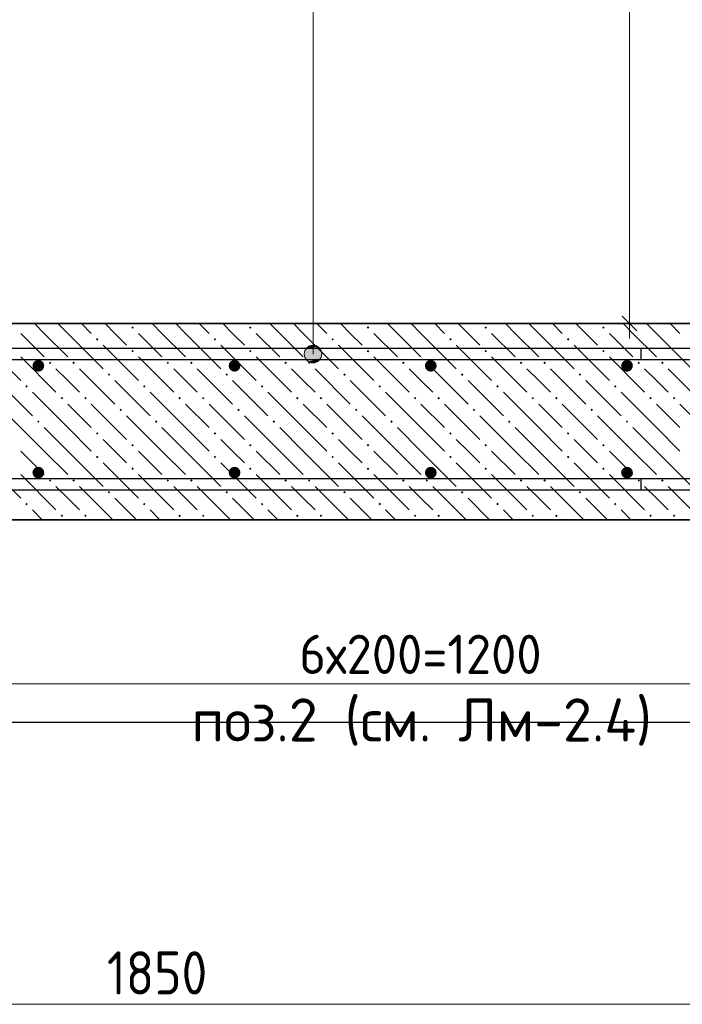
# Model space of a CAD drawing. Header units: millimetres. Extents: x 0 to 21000, y -5 to 14850.
# Tile 18 of 23: x 15895 to 17584, y 8018 to 10528. Entities that reach past the tile are written whole.
import ezdxf

# ---------------------------------------------------------------- set-up
doc = ezdxf.new("R2010")
doc.units = ezdxf.units.MM
for name, color, linetype, lineweight in [('Standard', 7, 'Continuous', 25), ('Лестница', 7, 'Continuous', 25), ('Обрамление П-обр. равн.', 7, 'Continuous', 25), ('Позиционная метка линия выноска', 7, 'Continuous', 13), ('Размерная линия_ общее', 7, 'Continuous', 13), ('Фоновоя арматура Х1', 7, 'Continuous', 25)]:
    doc.layers.add(name, color=color, linetype=linetype, lineweight=lineweight)
doc.layers.add('ЖБ Лестница', color=7, linetype='Continuous', lineweight=25, true_color=0xe0e0ff)
doc.styles.add('ISOCPEUR', font='txt')

msp = doc.modelspace()

# ---------------------------------------------------------------- hatches: boundary and pattern name
at = {"layer": 'ЖБ Лестница', "linetype": 'Continuous', "lineweight": 18, "transparency": 33554687}
for points in [[(16179.7, 9743.4), (16182.9, 9746.7), (16186.2, 9743.4), (16182.9, 9740.2)], [(16479.7, 9743.4), (16482.9, 9746.7), (16486.2, 9743.4), (16482.9, 9740.2)], [(16779.7, 9743.4), (16782.9, 9746.7), (16786.2, 9743.4), (16782.9, 9740.2)], [(17079.7, 9743.4), (17082.9, 9746.7), (17086.2, 9743.4), (17082.9, 9740.2)], [(17379.7, 9743.4), (17382.9, 9746.7), (17386.2, 9743.4), (17382.9, 9740.2)], [(16089.7, 9713.4), (16092.9, 9716.7), (16096.2, 9713.4), (16092.9, 9710.2)], [(16389.7, 9713.4), (16392.9, 9716.7), (16396.2, 9713.4), (16392.9, 9710.2)], [(16689.7, 9713.4), (16692.9, 9716.7), (16696.2, 9713.4), (16692.9, 9710.2)], [(16989.7, 9713.4), (16992.9, 9716.7), (16996.2, 9713.4), (16992.9, 9710.2)], [(17289.7, 9713.4), (17292.9, 9716.7), (17296.2, 9713.4), (17292.9, 9710.2)], [(16179.7, 9683.4), (16182.9, 9686.7), (16186.2, 9683.4), (16182.9, 9680.2)], [(16479.7, 9683.4), (16482.9, 9686.7), (16486.2, 9683.4), (16482.9, 9680.2)], [(16779.7, 9683.4), (16782.9, 9686.7), (16786.2, 9683.4), (16782.9, 9680.2)], [(17079.7, 9683.4), (17082.9, 9686.7), (17086.2, 9683.4), (17082.9, 9680.2)], [(17379.7, 9683.4), (17382.9, 9686.7), (17386.2, 9683.4), (17382.9, 9680.2)], [(15969.7, 9653.4), (15972.9, 9656.7), (15976.2, 9653.4), (15972.9, 9650.2)], [(16029.7, 9653.4), (16032.9, 9656.7), (16036.2, 9653.4), (16032.9, 9650.2)], [(16269.7, 9653.4), (16272.9, 9656.7), (16276.2, 9653.4), (16272.9, 9650.2)], [(16329.7, 9653.4), (16332.9, 9656.7), (16336.2, 9653.4), (16332.9, 9650.2)], [(16569.7, 9653.4), (16572.9, 9656.7), (16576.2, 9653.4), (16572.9, 9650.2)], [(16629.7, 9653.4), (16632.9, 9656.7), (16636.2, 9653.4), (16632.9, 9650.2)], [(16869.7, 9653.4), (16872.9, 9656.7), (16876.2, 9653.4), (16872.9, 9650.2)], [(16929.7, 9653.4), (16932.9, 9656.7), (16936.2, 9653.4), (16932.9, 9650.2)], [(17169.7, 9653.4), (17172.9, 9656.7), (17176.2, 9653.4), (17172.9, 9650.2)], [(17229.7, 9653.4), (17232.9, 9656.7), (17236.2, 9653.4), (17232.9, 9650.2)], [(17469.7, 9653.4), (17472.9, 9656.7), (17476.2, 9653.4), (17472.9, 9650.2)], [(17529.7, 9653.4), (17532.9, 9656.7), (17536.2, 9653.4), (17532.9, 9650.2)], [(16119.7, 9623.4), (16122.9, 9626.7), (16126.2, 9623.4), (16122.9, 9620.2)], [(16419.7, 9623.4), (16422.9, 9626.7), (16426.2, 9623.4), (16422.9, 9620.2)], [(16719.7, 9623.4), (16722.9, 9626.7), (16726.2, 9623.4), (16722.9, 9620.2)], [(17019.7, 9623.4), (17022.9, 9626.7), (17026.2, 9623.4), (17022.9, 9620.2)], [(17319.7, 9623.4), (17322.9, 9626.7), (17326.2, 9623.4), (17322.9, 9620.2)], [(15909.7, 9593.4), (15912.9, 9596.7), (15916.2, 9593.4), (15912.9, 9590.2)], [(16209.7, 9593.4), (16212.9, 9596.7), (16216.2, 9593.4), (16212.9, 9590.2)], [(16509.7, 9593.4), (16512.9, 9596.7), (16516.2, 9593.4), (16512.9, 9590.2)], [(16809.7, 9593.4), (16812.9, 9596.7), (16816.2, 9593.4), (16812.9, 9590.2)], [(17109.7, 9593.4), (17112.9, 9596.7), (17116.2, 9593.4), (17112.9, 9590.2)], [(17409.7, 9593.4), (17412.9, 9596.7), (17416.2, 9593.4), (17412.9, 9590.2)], [(15999.7, 9563.4), (16002.9, 9566.7), (16006.2, 9563.4), (16002.9, 9560.2)], [(16059.7, 9563.4), (16062.9, 9566.7), (16066.2, 9563.4), (16062.9, 9560.2)], [(16299.7, 9563.4), (16302.9, 9566.7), (16306.2, 9563.4), (16302.9, 9560.2)], [(16359.7, 9563.4), (16362.9, 9566.7), (16366.2, 9563.4), (16362.9, 9560.2)], [(16599.7, 9563.4), (16602.9, 9566.7), (16606.2, 9563.4), (16602.9, 9560.2)], [(16659.7, 9563.4), (16662.9, 9566.7), (16666.2, 9563.4), (16662.9, 9560.2)], [(16899.7, 9563.4), (16902.9, 9566.7), (16906.2, 9563.4), (16902.9, 9560.2)], [(16959.7, 9563.4), (16962.9, 9566.7), (16966.2, 9563.4), (16962.9, 9560.2)], [(17199.7, 9563.4), (17202.9, 9566.7), (17206.2, 9563.4), (17202.9, 9560.2)], [(17259.7, 9563.4), (17262.9, 9566.7), (17266.2, 9563.4), (17262.9, 9560.2)], [(17499.7, 9563.4), (17502.9, 9566.7), (17506.2, 9563.4), (17502.9, 9560.2)], [(17559.7, 9563.4), (17562.9, 9566.7), (17566.2, 9563.4), (17562.9, 9560.2)], [(16149.7, 9533.4), (16152.9, 9536.7), (16156.2, 9533.4), (16152.9, 9530.2)], [(16449.7, 9533.4), (16452.9, 9536.7), (16456.2, 9533.4), (16452.9, 9530.2)], [(16749.7, 9533.4), (16752.9, 9536.7), (16756.2, 9533.4), (16752.9, 9530.2)], [(17049.7, 9533.4), (17052.9, 9536.7), (17056.2, 9533.4), (17052.9, 9530.2)], [(17349.7, 9533.4), (17352.9, 9536.7), (17356.2, 9533.4), (17352.9, 9530.2)], [(15939.7, 9503.4), (15942.9, 9506.7), (15946.2, 9503.4), (15942.9, 9500.2)], [(16239.7, 9503.4), (16242.9, 9506.7), (16246.2, 9503.4), (16242.9, 9500.2)], [(16539.7, 9503.4), (16542.9, 9506.7), (16546.2, 9503.4), (16542.9, 9500.2)], [(16839.7, 9503.4), (16842.9, 9506.7), (16846.2, 9503.4), (16842.9, 9500.2)], [(17139.7, 9503.4), (17142.9, 9506.7), (17146.2, 9503.4), (17142.9, 9500.2)], [(17439.7, 9503.4), (17442.9, 9506.7), (17446.2, 9503.4), (17442.9, 9500.2)], [(16089.7, 9473.4), (16092.9, 9476.7), (16096.2, 9473.4), (16092.9, 9470.2)], [(16389.7, 9473.4), (16392.9, 9476.7), (16396.2, 9473.4), (16392.9, 9470.2)], [(16689.7, 9473.4), (16692.9, 9476.7), (16696.2, 9473.4), (16692.9, 9470.2)], [(16989.7, 9473.4), (16992.9, 9476.7), (16996.2, 9473.4), (16992.9, 9470.2)], [(17289.7, 9473.4), (17292.9, 9476.7), (17296.2, 9473.4), (17292.9, 9470.2)], [(16179.7, 9443.4), (16182.9, 9446.7), (16186.2, 9443.4), (16182.9, 9440.2)], [(16479.7, 9443.4), (16482.9, 9446.7), (16486.2, 9443.4), (16482.9, 9440.2)], [(16779.7, 9443.4), (16782.9, 9446.7), (16786.2, 9443.4), (16782.9, 9440.2)], [(17079.7, 9443.4), (17082.9, 9446.7), (17086.2, 9443.4), (17082.9, 9440.2)], [(17379.7, 9443.4), (17382.9, 9446.7), (17386.2, 9443.4), (17382.9, 9440.2)], [(16089.7, 9413.4), (16092.9, 9416.7), (16096.2, 9413.4), (16092.9, 9410.2)], [(16389.7, 9413.4), (16392.9, 9416.7), (16396.2, 9413.4), (16392.9, 9410.2)], [(16689.7, 9413.4), (16692.9, 9416.7), (16696.2, 9413.4), (16692.9, 9410.2)], [(16989.7, 9413.4), (16992.9, 9416.7), (16996.2, 9413.4), (16992.9, 9410.2)], [(17289.7, 9413.4), (17292.9, 9416.7), (17296.2, 9413.4), (17292.9, 9410.2)], [(16179.7, 9383.4), (16182.9, 9386.7), (16186.2, 9383.4), (16182.9, 9380.2)], [(16479.7, 9383.4), (16482.9, 9386.7), (16486.2, 9383.4), (16482.9, 9380.2)], [(16779.7, 9383.4), (16782.9, 9386.7), (16786.2, 9383.4), (16782.9, 9380.2)], [(17079.7, 9383.4), (17082.9, 9386.7), (17086.2, 9383.4), (17082.9, 9380.2)], [(17379.7, 9383.4), (17382.9, 9386.7), (17386.2, 9383.4), (17382.9, 9380.2)], [(15969.7, 9353.4), (15972.9, 9356.7), (15976.2, 9353.4), (15972.9, 9350.2)], [(16029.7, 9353.4), (16032.9, 9356.7), (16036.2, 9353.4), (16032.9, 9350.2)], [(16269.7, 9353.4), (16272.9, 9356.7), (16276.2, 9353.4), (16272.9, 9350.2)], [(16329.7, 9353.4), (16332.9, 9356.7), (16336.2, 9353.4), (16332.9, 9350.2)], [(16569.7, 9353.4), (16572.9, 9356.7), (16576.2, 9353.4), (16572.9, 9350.2)], [(16629.7, 9353.4), (16632.9, 9356.7), (16636.2, 9353.4), (16632.9, 9350.2)], [(16869.7, 9353.4), (16872.9, 9356.7), (16876.2, 9353.4), (16872.9, 9350.2)], [(16929.7, 9353.4), (16932.9, 9356.7), (16936.2, 9353.4), (16932.9, 9350.2)], [(17169.7, 9353.4), (17172.9, 9356.7), (17176.2, 9353.4), (17172.9, 9350.2)], [(17229.7, 9353.4), (17232.9, 9356.7), (17236.2, 9353.4), (17232.9, 9350.2)], [(17469.7, 9353.4), (17472.9, 9356.7), (17476.2, 9353.4), (17472.9, 9350.2)], [(17529.7, 9353.4), (17532.9, 9356.7), (17536.2, 9353.4), (17532.9, 9350.2)], [(16119.7, 9323.4), (16122.9, 9326.7), (16126.2, 9323.4), (16122.9, 9320.2)], [(16419.7, 9323.4), (16422.9, 9326.7), (16426.2, 9323.4), (16422.9, 9320.2)], [(16719.7, 9323.4), (16722.9, 9326.7), (16726.2, 9323.4), (16722.9, 9320.2)], [(17019.7, 9323.4), (17022.9, 9326.7), (17026.2, 9323.4), (17022.9, 9320.2)], [(17319.7, 9323.4), (17322.9, 9326.7), (17326.2, 9323.4), (17322.9, 9320.2)], [(15909.7, 9293.4), (15912.9, 9296.7), (15916.2, 9293.4), (15912.9, 9290.2)], [(16209.7, 9293.4), (16212.9, 9296.7), (16216.2, 9293.4), (16212.9, 9290.2)], [(16509.7, 9293.4), (16512.9, 9296.7), (16516.2, 9293.4), (16512.9, 9290.2)], [(16809.7, 9293.4), (16812.9, 9296.7), (16816.2, 9293.4), (16812.9, 9290.2)], [(17109.7, 9293.4), (17112.9, 9296.7), (17116.2, 9293.4), (17112.9, 9290.2)], [(17409.7, 9293.4), (17412.9, 9296.7), (17416.2, 9293.4), (17412.9, 9290.2)], [(15999.7, 9263.4), (16002.9, 9266.7), (16006.2, 9263.4), (16002.9, 9260.2)], [(16059.7, 9263.4), (16062.9, 9266.7), (16066.2, 9263.4), (16062.9, 9260.2)], [(16299.7, 9263.4), (16302.9, 9266.7), (16306.2, 9263.4), (16302.9, 9260.2)], [(16359.7, 9263.4), (16362.9, 9266.7), (16366.2, 9263.4), (16362.9, 9260.2)], [(16599.7, 9263.4), (16602.9, 9266.7), (16606.2, 9263.4), (16602.9, 9260.2)], [(16659.7, 9263.4), (16662.9, 9266.7), (16666.2, 9263.4), (16662.9, 9260.2)], [(16899.7, 9263.4), (16902.9, 9266.7), (16906.2, 9263.4), (16902.9, 9260.2)], [(16959.7, 9263.4), (16962.9, 9266.7), (16966.2, 9263.4), (16962.9, 9260.2)], [(17199.7, 9263.4), (17202.9, 9266.7), (17206.2, 9263.4), (17202.9, 9260.2)], [(17259.7, 9263.4), (17262.9, 9266.7), (17266.2, 9263.4), (17262.9, 9260.2)], [(17499.7, 9263.4), (17502.9, 9266.7), (17506.2, 9263.4), (17502.9, 9260.2)], [(17559.7, 9263.4), (17562.9, 9266.7), (17566.2, 9263.4), (17562.9, 9260.2)]]:
    msp.add_hatch(color=7, dxfattribs=at).paths.add_polyline_path(points, flags=16)
at = {"layer": 'Позиционная метка линия выноска', "linetype": 'Continuous', "lineweight": 13, "transparency": 33554687}
for points in [[(16654, 9695.3), (16631.5, 9695.3), (16623.4, 9687.2)], [(16654, 9695.3), (16623.4, 9687.2), (16662.1, 9687.2)], [(16631.5, 9695.3), (16654, 9695.3), (16642.8, 9698.4)], [(16662.1, 9687.2), (16623.4, 9687.2), (16620.3, 9675.9)], [(16662.1, 9687.2), (16620.3, 9675.9), (16665.3, 9675.9)], [(16665.3, 9675.9), (16620.3, 9675.9), (16623.4, 9664.7)], [(16665.3, 9675.9), (16623.4, 9664.7), (16662.1, 9664.7)], [(16662.1, 9664.7), (16623.4, 9664.7), (16631.5, 9656.6)], [(16662.1, 9664.7), (16631.5, 9656.6), (16654, 9656.6)], [(16654, 9656.6), (16631.5, 9656.6), (16642.8, 9653.4)]]:
    msp.add_hatch(color=7, dxfattribs=at).paths.add_polyline_path(points)
at = {"layer": 'Фоновоя арматура Х1', "linetype": 'Continuous', "lineweight": 35, "transparency": 33554687}
for points in [[(15957.9, 9645.9), (15956.8, 9651.7), (15953.5, 9656.6), (15948.7, 9659.8), (15942.9, 9660.9), (15937.2, 9659.8), (15932.3, 9656.6), (15929.1, 9651.7), (15927.9, 9645.9), (15929.1, 9640.2), (15932.3, 9635.3), (15937.2, 9632.1), (15942.9, 9630.9), (15948.7, 9632.1), (15953.5, 9635.3), (15956.8, 9640.2)], [(16457.9, 9645.9), (16456.8, 9651.7), (16453.5, 9656.6), (16448.7, 9659.8), (16442.9, 9660.9), (16437.2, 9659.8), (16432.3, 9656.6), (16429.1, 9651.7), (16427.9, 9645.9), (16429.1, 9640.2), (16432.3, 9635.3), (16437.2, 9632.1), (16442.9, 9630.9), (16448.7, 9632.1), (16453.5, 9635.3), (16456.8, 9640.2)], [(16957.9, 9645.9), (16956.8, 9651.7), (16953.5, 9656.6), (16948.7, 9659.8), (16942.9, 9660.9), (16937.2, 9659.8), (16932.3, 9656.6), (16929.1, 9651.7), (16927.9, 9645.9), (16929.1, 9640.2), (16932.3, 9635.3), (16937.2, 9632.1), (16942.9, 9630.9), (16948.7, 9632.1), (16953.5, 9635.3), (16956.8, 9640.2)], [(17457.9, 9645.9), (17456.8, 9651.7), (17453.5, 9656.6), (17448.7, 9659.8), (17442.9, 9660.9), (17437.2, 9659.8), (17432.3, 9656.6), (17429.1, 9651.7), (17427.9, 9645.9), (17429.1, 9640.2), (17432.3, 9635.3), (17437.2, 9632.1), (17442.9, 9630.9), (17448.7, 9632.1), (17453.5, 9635.3), (17456.8, 9640.2)], [(15957.9, 9373.4), (15956.8, 9379.2), (15953.5, 9384), (15948.7, 9387.3), (15942.9, 9388.4), (15937.2, 9387.3), (15932.3, 9384), (15929.1, 9379.2), (15927.9, 9373.4), (15929.1, 9367.7), (15932.3, 9362.8), (15937.2, 9359.6), (15942.9, 9358.4), (15948.7, 9359.6), (15953.5, 9362.8), (15956.8, 9367.7)], [(16457.9, 9373.4), (16456.8, 9379.2), (16453.5, 9384), (16448.7, 9387.3), (16442.9, 9388.4), (16437.2, 9387.3), (16432.3, 9384), (16429.1, 9379.2), (16427.9, 9373.4), (16429.1, 9367.7), (16432.3, 9362.8), (16437.2, 9359.6), (16442.9, 9358.4), (16448.7, 9359.6), (16453.5, 9362.8), (16456.8, 9367.7)], [(16957.9, 9373.4), (16956.8, 9379.2), (16953.5, 9384), (16948.7, 9387.3), (16942.9, 9388.4), (16937.2, 9387.3), (16932.3, 9384), (16929.1, 9379.2), (16927.9, 9373.4), (16929.1, 9367.7), (16932.3, 9362.8), (16937.2, 9359.6), (16942.9, 9358.4), (16948.7, 9359.6), (16953.5, 9362.8), (16956.8, 9367.7)], [(17457.9, 9373.4), (17456.8, 9379.2), (17453.5, 9384), (17448.7, 9387.3), (17442.9, 9388.4), (17437.2, 9387.3), (17432.3, 9384), (17429.1, 9379.2), (17427.9, 9373.4), (17429.1, 9367.7), (17432.3, 9362.8), (17437.2, 9359.6), (17442.9, 9358.4), (17448.7, 9359.6), (17453.5, 9362.8), (17456.8, 9367.7)]]:
    msp.add_hatch(color=7, dxfattribs=at).paths.add_polyline_path(points)

# ---------------------------------------------------------------- linework, layer by layer
at = {"color": 7, "linetype": 'Continuous', "lineweight": 25, "transparency": 33554687}
for points in [[(7645.6, 12516.4), (13946.4, 9366), (13950.2, 9364.3), (13954.1, 9362.8), (13958, 9361.5), (13962, 9360.5), (13966, 9359.6), (13970, 9359), (13974.1, 9358.6), (13978.3, 9358.4), (19005.4, 9358.4), (19005.4, 9328.4)], [(19005.4, 9328.4), (13977.7, 9328.4), (13972.1, 9328.7), (13966.4, 9329.2), (13960.7, 9330.1), (13955.1, 9331.2), (13949.5, 9332.7), (13944, 9334.5), (13938.7, 9336.6), (13933.5, 9338.9), (7632.7, 12489.3)]]:
    msp.add_lwpolyline(points, dxfattribs=at)
at = {"color": 38, "linetype": 'Continuous', "lineweight": 25, "true_color": 0x5f1e0f, "transparency": 33554687}
msp.add_lwpolyline([(19005.4, 9660.9), (13312.7, 9660.9), (13307.1, 9661.2), (13301.4, 9661.7), (13295.7, 9662.6), (13290.1, 9663.7), (13284.5, 9665.2), (13279, 9667), (13273.7, 9669.1), (13268.5, 9671.4), (12166.9, 10222.2), (12180.3, 10249), (13281.4, 9698.5), (13285.2, 9696.8), (13289.1, 9695.3), (13293, 9694), (13297, 9693), (13301, 9692.1), (13305, 9691.5), (13309.1, 9691.1), (13313.3, 9690.9), (19005.4, 9690.9), (19005.4, 9660.9)], dxfattribs=at)
at = {"layer": 'Standard', "color": 254, "linetype": 'Continuous', "lineweight": 25, "true_color": 0xc4c4ff, "transparency": 33554687}
msp.add_lwpolyline([(1586.4, 8737.5), (19874.7, 8737.5), (19874.7, 13303.3), (1586.4, 13303.3), (1586.4, 8737.5)], dxfattribs=at)
at = {"layer": 'ЖБ Лестница', "color": 7, "linetype": 'Continuous', "lineweight": 35, "transparency": 33554687}
for p, q in [((19067.9, 9753.4), (13942.9, 9753.4)), ((13942.9, 9253.4), (19067.9, 9253.4))]:
    msp.add_line(p, q, dxfattribs=at)
at = {"layer": 'ЖБ Лестница', "color": 9, "linetype": 'Continuous', "lineweight": 18, "true_color": 0xc7c7c7, "transparency": 33554687}
for p, q in [((15957.9, 9728.4), (15932.9, 9753.4)), ((15992.9, 9753.4), (16017.9, 9728.4)), ((16052.9, 9753.4), (16077.9, 9728.4)), ((16137.9, 9728.4), (16112.9, 9753.4)), ((16257.9, 9728.4), (16232.9, 9753.4)), ((16292.9, 9753.4), (16317.9, 9728.4)), ((16352.9, 9753.4), (16377.9, 9728.4)), ((16437.9, 9728.4), (16412.9, 9753.4)), ((16557.9, 9728.4), (16532.9, 9753.4)), ((16592.9, 9753.4), (16617.9, 9728.4)), ((16652.9, 9753.4), (16677.9, 9728.4)), ((16737.9, 9728.4), (16712.9, 9753.4)), ((16857.9, 9728.4), (16832.9, 9753.4)), ((16892.9, 9753.4), (16917.9, 9728.4)), ((16952.9, 9753.4), (16977.9, 9728.4)), ((17037.9, 9728.4), (17012.9, 9753.4)), ((17157.9, 9728.4), (17132.9, 9753.4)), ((17192.9, 9753.4), (17217.9, 9728.4)), ((17252.9, 9753.4), (17277.9, 9728.4)), ((17337.9, 9728.4), (17312.9, 9753.4)), ((17457.9, 9728.4), (17432.9, 9753.4)), ((17492.9, 9753.4), (17517.9, 9728.4)), ((17552.9, 9753.4), (17577.9, 9728.4)), ((15897.9, 9728.4), (15957.9, 9668.4)), ((15957.9, 9728.4), (16017.9, 9668.4)), ((16017.9, 9728.4), (16107.9, 9638.4)), ((16167.9, 9698.4), (16137.9, 9728.4)), ((16197.9, 9728.4), (16257.9, 9668.4)), ((16257.9, 9728.4), (16317.9, 9668.4)), ((16317.9, 9728.4), (16407.9, 9638.4)), ((16467.9, 9698.4), (16437.9, 9728.4)), ((16497.9, 9728.4), (16557.9, 9668.4)), ((16557.9, 9728.4), (16617.9, 9668.4)), ((16617.9, 9728.4), (16707.9, 9638.4)), ((16767.9, 9698.4), (16737.9, 9728.4)), ((16797.9, 9728.4), (16857.9, 9668.4)), ((16857.9, 9728.4), (16917.9, 9668.4)), ((16917.9, 9728.4), (17007.9, 9638.4)), ((17067.9, 9698.4), (17037.9, 9728.4)), ((17097.9, 9728.4), (17157.9, 9668.4)), ((17157.9, 9728.4), (17217.9, 9668.4)), ((17217.9, 9728.4), (17307.9, 9638.4)), ((17367.9, 9698.4), (17337.9, 9728.4)), ((17397.9, 9728.4), (17457.9, 9668.4)), ((17457.9, 9728.4), (17517.9, 9668.4)), ((17517.9, 9728.4), (17607.9, 9638.4)), ((15807.9, 9698.4), (15897.9, 9608.4)), ((16107.9, 9698.4), (16197.9, 9608.4)), ((16407.9, 9698.4), (16497.9, 9608.4)), ((16707.9, 9698.4), (16797.9, 9608.4)), ((17007.9, 9698.4), (17097.9, 9608.4)), ((17307.9, 9698.4), (17397.9, 9608.4)), ((15897.9, 9668.4), (15987.9, 9578.4)), ((16197.9, 9668.4), (16287.9, 9578.4)), ((16497.9, 9668.4), (16587.9, 9578.4)), ((16797.9, 9668.4), (16887.9, 9578.4)), ((17097.9, 9668.4), (17187.9, 9578.4)), ((17397.9, 9668.4), (17487.9, 9578.4)), ((16017.9, 9608.4), (15987.9, 9638.4)), ((16047.9, 9638.4), (16137.9, 9548.4)), ((16317.9, 9608.4), (16287.9, 9638.4)), ((16347.9, 9638.4), (16437.9, 9548.4)), ((16617.9, 9608.4), (16587.9, 9638.4)), ((16647.9, 9638.4), (16737.9, 9548.4)), ((16917.9, 9608.4), (16887.9, 9638.4)), ((16947.9, 9638.4), (17037.9, 9548.4)), ((17217.9, 9608.4), (17187.9, 9638.4)), ((17247.9, 9638.4), (17337.9, 9548.4)), ((17517.9, 9608.4), (17487.9, 9638.4)), ((17547.9, 9638.4), (17637.9, 9548.4)), ((15837.9, 9608.4), (15927.9, 9518.4)), ((16047.9, 9578.4), (16017.9, 9608.4)), ((16137.9, 9608.4), (16227.9, 9518.4)), ((16347.9, 9578.4), (16317.9, 9608.4)), ((16437.9, 9608.4), (16527.9, 9518.4)), ((16647.9, 9578.4), (16617.9, 9608.4)), ((16737.9, 9608.4), (16827.9, 9518.4)), ((16947.9, 9578.4), (16917.9, 9608.4)), ((17037.9, 9608.4), (17127.9, 9518.4)), ((17247.9, 9578.4), (17217.9, 9608.4)), ((17337.9, 9608.4), (17427.9, 9518.4)), ((17547.9, 9578.4), (17517.9, 9608.4)), ((16017.9, 9488.4), (15927.9, 9578.4)), ((16317.9, 9488.4), (16227.9, 9578.4)), ((16617.9, 9488.4), (16527.9, 9578.4)), ((16917.9, 9488.4), (16827.9, 9578.4)), ((17217.9, 9488.4), (17127.9, 9578.4)), ((17517.9, 9488.4), (17427.9, 9578.4)), ((16017.9, 9548.4), (16077.9, 9488.4)), ((16077.9, 9548.4), (16167.9, 9458.4)), ((16317.9, 9548.4), (16377.9, 9488.4)), ((16377.9, 9548.4), (16467.9, 9458.4)), ((16617.9, 9548.4), (16677.9, 9488.4)), ((16677.9, 9548.4), (16767.9, 9458.4)), ((16917.9, 9548.4), (16977.9, 9488.4)), ((16977.9, 9548.4), (17067.9, 9458.4)), ((17217.9, 9548.4), (17277.9, 9488.4)), ((17277.9, 9548.4), (17367.9, 9458.4)), ((17517.9, 9548.4), (17577.9, 9488.4)), ((17577.9, 9548.4), (17667.9, 9458.4)), ((15957.9, 9428.4), (15867.9, 9518.4)), ((16257.9, 9428.4), (16167.9, 9518.4)), ((16557.9, 9428.4), (16467.9, 9518.4)), ((16857.9, 9428.4), (16767.9, 9518.4)), ((17157.9, 9428.4), (17067.9, 9518.4)), ((17457.9, 9428.4), (17367.9, 9518.4)), ((15957.9, 9488.4), (16017.9, 9428.4)), ((16017.9, 9488.4), (16077.9, 9428.4)), ((16257.9, 9488.4), (16317.9, 9428.4)), ((16317.9, 9488.4), (16377.9, 9428.4)), ((16557.9, 9488.4), (16617.9, 9428.4)), ((16617.9, 9488.4), (16677.9, 9428.4)), ((16857.9, 9488.4), (16917.9, 9428.4)), ((16917.9, 9488.4), (16977.9, 9428.4)), ((17157.9, 9488.4), (17217.9, 9428.4)), ((17217.9, 9488.4), (17277.9, 9428.4)), ((17457.9, 9488.4), (17517.9, 9428.4)), ((17517.9, 9488.4), (17577.9, 9428.4)), ((16137.9, 9428.4), (16107.9, 9458.4)), ((16437.9, 9428.4), (16407.9, 9458.4)), ((16737.9, 9428.4), (16707.9, 9458.4)), ((17037.9, 9428.4), (17007.9, 9458.4)), ((17337.9, 9428.4), (17307.9, 9458.4)), ((15897.9, 9428.4), (15957.9, 9368.4)), ((15957.9, 9428.4), (16017.9, 9368.4)), ((16017.9, 9428.4), (16107.9, 9338.4)), ((16167.9, 9398.4), (16137.9, 9428.4)), ((16197.9, 9428.4), (16257.9, 9368.4)), ((16257.9, 9428.4), (16317.9, 9368.4)), ((16317.9, 9428.4), (16407.9, 9338.4)), ((16467.9, 9398.4), (16437.9, 9428.4)), ((16497.9, 9428.4), (16557.9, 9368.4)), ((16557.9, 9428.4), (16617.9, 9368.4)), ((16617.9, 9428.4), (16707.9, 9338.4)), ((16767.9, 9398.4), (16737.9, 9428.4)), ((16797.9, 9428.4), (16857.9, 9368.4)), ((16857.9, 9428.4), (16917.9, 9368.4)), ((16917.9, 9428.4), (17007.9, 9338.4)), ((17067.9, 9398.4), (17037.9, 9428.4)), ((17097.9, 9428.4), (17157.9, 9368.4)), ((17157.9, 9428.4), (17217.9, 9368.4)), ((17217.9, 9428.4), (17307.9, 9338.4)), ((17367.9, 9398.4), (17337.9, 9428.4)), ((17397.9, 9428.4), (17457.9, 9368.4)), ((17457.9, 9428.4), (17517.9, 9368.4)), ((17517.9, 9428.4), (17607.9, 9338.4)), ((15807.9, 9398.4), (15897.9, 9308.4)), ((16107.9, 9398.4), (16197.9, 9308.4)), ((16407.9, 9398.4), (16497.9, 9308.4)), ((16707.9, 9398.4), (16797.9, 9308.4)), ((17007.9, 9398.4), (17097.9, 9308.4)), ((17307.9, 9398.4), (17397.9, 9308.4)), ((15897.9, 9368.4), (15987.9, 9278.4)), ((16197.9, 9368.4), (16287.9, 9278.4)), ((16497.9, 9368.4), (16587.9, 9278.4)), ((16797.9, 9368.4), (16887.9, 9278.4)), ((17097.9, 9368.4), (17187.9, 9278.4)), ((17397.9, 9368.4), (17487.9, 9278.4)), ((16017.9, 9308.4), (15987.9, 9338.4)), ((16047.9, 9338.4), (16132.9, 9253.4)), ((16317.9, 9308.4), (16287.9, 9338.4)), ((16347.9, 9338.4), (16432.9, 9253.4)), ((16617.9, 9308.4), (16587.9, 9338.4)), ((16647.9, 9338.4), (16732.9, 9253.4)), ((16917.9, 9308.4), (16887.9, 9338.4)), ((16947.9, 9338.4), (17032.9, 9253.4)), ((17217.9, 9308.4), (17187.9, 9338.4)), ((17247.9, 9338.4), (17332.9, 9253.4)), ((17517.9, 9308.4), (17487.9, 9338.4)), ((17547.9, 9338.4), (17632.9, 9253.4)), ((16047.9, 9278.4), (16017.9, 9308.4)), ((16137.9, 9308.4), (16192.9, 9253.4)), ((16347.9, 9278.4), (16317.9, 9308.4)), ((16437.9, 9308.4), (16492.9, 9253.4)), ((16647.9, 9278.4), (16617.9, 9308.4)), ((16737.9, 9308.4), (16792.9, 9253.4)), ((16947.9, 9278.4), (16917.9, 9308.4)), ((17037.9, 9308.4), (17092.9, 9253.4)), ((17247.9, 9278.4), (17217.9, 9308.4)), ((17337.9, 9308.4), (17392.9, 9253.4)), ((17547.9, 9278.4), (17517.9, 9308.4)), ((15952.9, 9253.4), (15927.9, 9278.4)), ((16252.9, 9253.4), (16227.9, 9278.4)), ((16552.9, 9253.4), (16527.9, 9278.4)), ((16852.9, 9253.4), (16827.9, 9278.4)), ((17152.9, 9253.4), (17127.9, 9278.4)), ((17452.9, 9253.4), (17427.9, 9278.4))]:
    msp.add_line(p, q, dxfattribs=at)
at = {"layer": 'Лестница', "color": 7, "linetype": 'Continuous', "lineweight": 25, "transparency": 33554687}
for p, q in [((19067.9, 9753.4), (13942.9, 9753.4)), ((13936.7, 9253.4), (19067.9, 9253.4))]:
    msp.add_line(p, q, dxfattribs=at)
at = {"layer": 'Обрамление П-обр. равн.', "color": 38, "linetype": 'Continuous', "lineweight": 25, "true_color": 0x5f1e0f, "transparency": 33554687}
for points in [[(17479, 9690.9), (18905.4, 9690.9)], [(18903.3, 9660.9), (17479, 9660.9), (17479, 9690.9)], [(18905.4, 9328.4), (17479, 9328.4), (17479, 9358.4), (18903.3, 9358.4)]]:
    msp.add_lwpolyline(points, dxfattribs=at)
at = {"layer": 'Позиционная метка линия выноска', "color": 7, "linetype": 'Continuous', "lineweight": 13, "transparency": 33554687}
for p, q in [((16642.8, 9698.4), (16642.8, 9698.4)), ((16620.3, 9675.9), (16620.3, 9675.9)), ((16665.3, 9675.9), (16665.3, 9675.9)), ((16642.8, 9653.4), (16642.8, 9653.4))]:
    msp.add_line(p, q, dxfattribs=at)
msp.add_lwpolyline([(14867.8, 11135.8), (16642.8, 11135.8), (16642.8, 9675.9)], dxfattribs=at)
msp.add_circle((16642.8, 9675.9), 22.5, dxfattribs=at)
at = {"layer": 'Размерная линия_ общее', "color": 7, "linetype": 'Continuous', "lineweight": 25, "transparency": 33554687}
msp.add_line((17467.8, 9734.7), (17430.3, 9772.2), dxfattribs=at)
at = {"layer": 'Размерная линия_ общее', "color": 253, "linetype": 'Continuous', "lineweight": -3, "true_color": 0xa0a0a0, "transparency": 33554687}
for q in [(13992.9, 9753.4), (17386.6, 9753.4), (17511.6, 9753.4)]:
    msp.add_line((17449.1, 9753.4), q, dxfattribs=at)
at = {"layer": 'Размерная линия_ общее', "color": 7, "linetype": 'Continuous', "lineweight": 13, "transparency": 33554687}
for p, q in [((17449.1, 9753.4), (17449.1, 9715.9)), ((15442.9, 8835.2), (18442.9, 8835.2)), ((13942.9, 8017.9), (18567.9, 8017.9))]:
    msp.add_line(p, q, dxfattribs=at)
msp.add_lwpolyline([(17449.1, 9753.4), (17449.1, 10714.2), (17449.1, 10714.2), (17449.1, 12378.4)], dxfattribs=at)

# ---------------------------------------------------------------- texts
at = {"layer": 'Standard', "color": 7, "linetype": 'Continuous', "lineweight": 25, "transparency": 33554687, "insert": (16332.9, 8677.1), "char_height": 110, "width": 1246.831, "attachment_point": 7, "style": 'ISOCPEUR'}
msp.add_mtext('\\W0.98;поз.2 (см. Лм-2.4)', dxfattribs=at)
at = {"layer": 'Размерная линия_ общее', "color": 7, "linetype": 'Continuous', "lineweight": 18, "transparency": 33554687, "insert": (16607.9, 8860.2), "char_height": 100, "width": 726.686, "attachment_point": 7, "style": 'ISOCPEUR'}
msp.add_mtext('\\W0.94;6х200=1200', dxfattribs=at)
at = {"layer": 'Размерная линия_ общее', "color": 7, "linetype": 'Continuous', "lineweight": 25, "transparency": 33554687, "insert": (16117.9, 8042.9), "char_height": 110, "width": 333.451, "attachment_point": 7, "style": 'ISOCPEUR'}
msp.add_mtext('\\W0.87;1850', dxfattribs=at)

doc.saveas('drawing.dxf')
